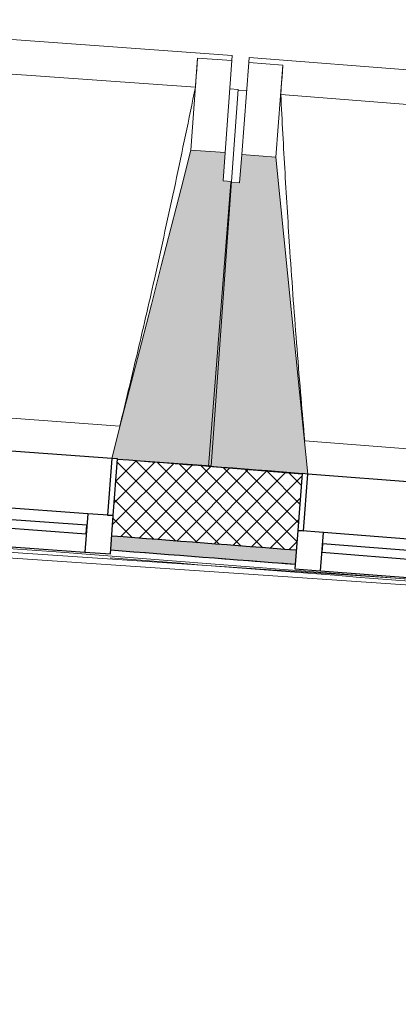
# Model space of a CAD drawing. Header units: millimetres. Extents: x -24070 to 30874, y -36590 to 4541.
# Tile 46 of 64: x -11094 to -10429, y -15450 to -13721. Entities that reach past the tile are written whole.
import ezdxf

# ---------------------------------------------------------------- set-up
doc = ezdxf.new("R2010")
doc.units = ezdxf.units.MM
for name, color, linetype, lineweight in [('A-FLOR-HRAL', 7, 'Continuous', 18), ('A-WALL', 7, 'Continuous', 25), ('A-WALL-PATT', 7, 'Continuous', 25), ('BATIEMENT', 7, 'Continuous', 18), ('BATIMENT', 7, 'Continuous', 25), ('FENETRES', 7, 'Continuous', 25)]:
    doc.layers.add(name, color=color, linetype=linetype, lineweight=lineweight)
doc.layers.add('A-GLAZ', color=7, linetype='Continuous', lineweight=25, true_color=0x5c63b1)

# ---------------------------------------------------------------- blocks, each defined once
blk = doc.blocks.new('XXX_VIDE FENETRE - 550-377501-2021_015_1111_DCE_1_50_N0 FINI_PLB_EFS')
at = {"layer": 'A-GLAZ'}
for p, q in [((240, -120), (-240, -120)), ((-240, -120), (-240, -135)), ((240, -135), (240, -120)), ((-240, -135), (240, -135))]:
    blk.add_line(p, q, dxfattribs=at)
at = {"layer": 'FENETRES'}
for p, q in [((-285, 0), (-285, -100)), ((-275, 0), (-285, 0)), ((275, 0), (-275, 0)), ((-275, -100), (-275, 0)), ((285, 0), (275, 0)), ((275, 0), (275, -100)), ((285, -100), (285, 0)), ((-285, -100), (-275, -100)), ((-240, -100), (-285, -100)), ((-285, -100), (-285, -167.5)), ((-240, -167.5), (-240, -100)), ((240, -100), (-240, -100)), ((240, -100), (240, -167.5)), ((285, -100), (240, -100)), ((275, -100), (285, -100)), ((285, -167.5), (285, -100)), ((-285, -167.5), (-240, -167.5)), ((-240, -167.5), (240, -167.5)), ((240, -167.5), (285, -167.5))]:
    blk.add_line(p, q, dxfattribs=at)
blk = doc.blocks.new('Garde-corps - Garde-corps-505703-2021_015_1111_DCE_1_50_N0 FINI_PLB_EFS')
at = {"layer": 'A-FLOR-HRAL'}
for p, q in [((-14288.8, -14452.6), (-9946.8, -14744.5)), ((-14003.6, -14461.4), (-10204.3, -14716.8)), ((-10933.7, -14652.5), (-10909.1, -14654.3))]:
    blk.add_line(p, q, dxfattribs=at)
for radius, start, end in [(137273, 85.24477, 87.064083), (137283.1, 85.524362, 85.642176), (137269.6, 85.246202, 85.659974)]:
    blk.add_arc((-21322.9, -151541.9), radius, start, end, dxfattribs=at)
blk = doc.blocks.new('B02_ARC_rvt-1-2021_015_1111_DCE_1_50_N0 FINI_PLB_EFS')
at = {"layer": 'A-WALL-PATT', "lineweight": 18}
h = blk.add_hatch(dxfattribs=at)
h.set_pattern_fill('FP_1', color=256, style=0, pattern_type=2)
h.set_pattern_definition([(45, (0, 0), (-17.67767, 17.67767), []), (135, (0, 0), (-17.67767, -17.67767), [])])
h.paths.add_polyline_path([(-2612.4, -15514.6), (-2594.6, -15381.2), (-2906.6, -15338.2), (-2924.2, -15472), (-2739.1, -15497.2)])
h.paths.add_polyline_path([(-3489.2, -15396.8), (-3471.6, -15263), (-3794.6, -15221.1), (-3811.3, -15355), (-3493.4, -15396.3)])
h.paths.add_polyline_path([(-4376.8, -15283.5), (-4360.1, -15149.5), (-4683.3, -15109.7), (-4698.3, -15243.9), (-4380.8, -15283)])
h.paths.add_polyline_path([(-5264.3, -15176.1), (-5249.3, -15041.9), (-5572.8, -15004.2), (-5587.8, -15138.4), (-5268.1, -15175.6)])
h.paths.add_polyline_path([(-6154.1, -15074.2), (-6139.2, -14940), (-6462.9, -14904.4), (-6477, -15038.7), (-6157.7, -15073.8)])
h.paths.add_polyline_path([(-7043.8, -14978.3), (-7030.1, -14843.9), (-7353.6, -14810.5), (-7366.9, -14944.9), (-7047.2, -14977.9)])
h.paths.add_polyline_path([(-7934, -14888.1), (-7921.1, -14753.7), (-8245, -14722.6), (-8256.4, -14856.9), (-7937.2, -14887.8)])
h.paths.add_polyline_path([(-8824, -14803.8), (-8812.5, -14669.3), (-9136.9, -14640.1), (-9148.3, -14774.6), (-8826.9, -14803.6)])
h.paths.add_polyline_path([(-9716.2, -14725.2), (-9704.9, -14590.7), (-10029.3, -14563.6), (-10039.9, -14698.1), (-9718.9, -14725)])
h.paths.add_polyline_path([(-10608, -14652.5), (-10597.7, -14517.9), (-10922.2, -14492.9), (-10931.9, -14627.5), (-10610.6, -14652.3)])
h.paths.add_polyline_path([(-11500.3, -14585.6), (-11490.9, -14450.9), (-11815.5, -14428), (-11823.4, -14562.8), (-11502.7, -14585.4)])
h.paths.add_polyline_path([(-12392.2, -14524.5), (-12384.2, -14389.7), (-12709.2, -14368.9), (-12717.2, -14503.7), (-12394.2, -14524.4)])
h.paths.add_polyline_path([(-13286.1, -14469.2), (-13278.2, -14334.4), (-13603.3, -14315.7), (-13610.4, -14450.5), (-13288, -14469.1)])
h.paths.add_polyline_path([(-14179.6, -14419.7), (-14172.5, -14284.9), (-14497.7, -14268.3), (-14503.9, -14403.2), (-14181.3, -14419.6)])
h.paths.add_polyline_path([(-15073.3, -14376.1), (-15067.1, -14241.2), (-15392.5, -14226.8), (-15397.8, -14361.7), (-15074.8, -14376)])
h.paths.add_polyline_path([(-15967.3, -14338.3), (-15962, -14203.4), (-16287.4, -14191), (-16291.9, -14326), (-15968.6, -14338.2)])
h.paths.add_polyline_path([(-16861.5, -14306.3), (-16857.1, -14171.3), (-17182.6, -14161.1), (-17186.2, -14296.1), (-16862.6, -14306.2)])
h.paths.add_polyline_path([(-17755.9, -14280.1), (-17752.4, -14145.2), (-18078, -14137.1), (-18080.6, -14272.1), (-17756.8, -14280.1)])
h.paths.add_polyline_path([(-18650.5, -14259.8), (-18647.8, -14124.8), (-18973.4, -14118.9), (-18974.8, -14253.9), (-18651.1, -14259.8)])
h.paths.add_polyline_path([(-23343, -14248.6), (-23124.3, -14245.6), (-23126, -14110.6), (-23345.1, -14113.6), (-23343, -14247.7)])
h.paths.add_polyline_path([(-19545.2, -14245.3), (-19543.4, -14110.3), (-19869, -14106.5), (-19869.7, -14241.5), (-19545.6, -14245.3)])
h.paths.add_polyline_path([(-22554.3, -14239.3), (-22229.5, -14236.8), (-22230.4, -14101.8), (-22556, -14104.3), (-22554.3, -14237.9)])
h.paths.add_polyline_path([(-20439.9, -14236.6), (-20439, -14101.6), (-20764.7, -14099.9), (-20764.7, -14234.9), (-20440.2, -14236.6)])
h.paths.add_polyline_path([(-21659.5, -14234.2), (-21334.7, -14233.8), (-21334.7, -14098.8), (-21660.4, -14099.2), (-21659.5, -14233.9)])
at = {"layer": 'A-WALL-PATT', "true_color": 0xdadada}
h = blk.add_hatch(color=254, dxfattribs=at)
h.paths.add_polyline_path([(-2615.8, -15539.3), (-2612.4, -15514.6), (-2924.2, -15472), (-2927.5, -15496.8), (-2739.1, -15522.4)])
h.paths.add_polyline_path([(-3492.5, -15421.6), (-3489.2, -15396.8), (-3811.3, -15355), (-3814.4, -15379.8), (-3493.4, -15421.5)])
h.paths.add_polyline_path([(-4379.9, -15308.3), (-4376.8, -15283.5), (-4500.5, -15268.2), (-4503.4, -15293), (-4380.8, -15308.2)])
h.paths.add_polyline_path([(-4572.9, -15284.4), (-4570, -15259.6), (-4698.3, -15243.9), (-4701.1, -15268.7), (-4579.1, -15283.7)])
h.paths.add_polyline_path([(-5267, -15200.9), (-5264.3, -15176.1), (-5587.8, -15138.4), (-5590.5, -15163.2), (-5268.1, -15200.8)])
h.paths.add_polyline_path([(-6156.9, -15099.1), (-6154.1, -15074.2), (-6477, -15038.7), (-6479.6, -15063.6), (-6157.7, -15099)])
h.paths.add_polyline_path([(-7046.4, -15003.1), (-7043.8, -14978.3), (-7366.9, -14944.9), (-7369.3, -14969.7), (-7047.2, -15003)])
h.paths.add_polyline_path([(-7936.5, -14913), (-7934, -14888.1), (-8256.4, -14856.9), (-8258.5, -14881.8), (-7937.2, -14912.9)])
h.paths.add_polyline_path([(-8826.1, -14828.7), (-8824, -14803.8), (-9148.3, -14774.6), (-9150.4, -14799.5), (-8826.9, -14828.7)])
h.paths.add_polyline_path([(-9718.3, -14750.1), (-9716.2, -14725.2), (-9847.3, -14714.2), (-9849.8, -14739), (-9718.9, -14750.1)])
h.paths.add_polyline_path([(-9919.5, -14733.2), (-9917.1, -14708.3), (-10039.9, -14698.1), (-10041.8, -14723.1), (-9925.8, -14732.7)])
h.paths.add_polyline_path([(-10610, -14677.4), (-10608, -14652.5), (-10931.9, -14627.5), (-10933.7, -14652.5), (-10610.6, -14677.4)])
h.paths.add_polyline_path([(-11502.1, -14610.5), (-11500.3, -14585.6), (-11823.4, -14562.8), (-11824.9, -14587.7), (-11502.7, -14610.5)])
h.paths.add_polyline_path([(-12393.6, -14549.5), (-12392.2, -14524.5), (-12717.2, -14503.7), (-12718.6, -14528.7), (-12394.2, -14549.4)])
h.paths.add_polyline_path([(-13287.6, -14494.1), (-13286.1, -14469.2), (-13610.4, -14450.5), (-13611.7, -14475.5), (-13288, -14494.1)])
h.paths.add_polyline_path([(-14180.9, -14444.7), (-14179.6, -14419.7), (-14311.6, -14412.9), (-14313.7, -14437.8), (-14181.3, -14444.7)])
h.paths.add_polyline_path([(-14383.6, -14434.3), (-14381.6, -14409.3), (-14503.9, -14403.2), (-14505.1, -14428.2), (-14389.9, -14433.9)])
h.paths.add_polyline_path([(-15074.4, -14401), (-15073.3, -14376.1), (-15397.8, -14361.7), (-15398.8, -14386.7), (-15074.8, -14401)])
h.paths.add_polyline_path([(-15968.3, -14363.2), (-15967.3, -14338.3), (-16291.9, -14326), (-16292.7, -14351), (-15968.6, -14363.2)])
h.paths.add_polyline_path([(-16862.3, -14331.3), (-16861.5, -14306.3), (-17186.2, -14296.1), (-17186.8, -14321.1), (-16862.6, -14331.2)])
h.paths.add_polyline_path([(-17756.6, -14305.1), (-17755.9, -14280.1), (-18080.6, -14272.1), (-18081.1, -14297.1), (-17756.8, -14305.1)])
h.paths.add_polyline_path([(-18651, -14284.8), (-18650.5, -14259.8), (-18975.3, -14253.8), (-18975.6, -14278.8), (-18651.1, -14284.8)])
h.paths.add_polyline_path([(-23207.7, -14271.7), (-23124, -14270.6), (-23124.7, -14245.6), (-23208, -14246.7), (-23207.7, -14271.5)])
h.paths.add_polyline_path([(-19545.5, -14270.3), (-19545.6, -14245.3), (-19870, -14241.5), (-19869.7, -14266.5), (-19545.6, -14270.3)])
h.paths.add_polyline_path([(-22554, -14264.3), (-22229.4, -14261.8), (-22229.8, -14236.8), (-22554.3, -14239.3)])
h.paths.add_polyline_path([(-20440.1, -14261.6), (-20440.2, -14236.6), (-20764.7, -14234.9), (-20764.7, -14259.9), (-20440.2, -14261.6)])
h.paths.add_polyline_path([(-21659.4, -14259.2), (-21334.8, -14258.8), (-21334.8, -14233.8), (-21659.5, -14234.2)])
at = {"layer": 'A-WALL'}
blk.add_arc((-21322.9, -151541.9), 137308.1, 85.524359, 85.659891, dxfattribs=at)
at = {"layer": 'BATIEMENT', "lineweight": 25}
for radius, start, end in [(137443.1, 85.524338, 85.660104), (137283.1, 85.524362, 85.659852)]:
    blk.add_arc((-21322.9, -151541.9), radius, start, end, dxfattribs=at)
at = {"layer": 'BATIEMENT', "lineweight": 18}
blk.add_blockref('Garde-corps - Garde-corps-505703-2021_015_1111_DCE_1_50_N0 FINI_PLB_EFS', (0, 0), dxfattribs=at)
at = {"layer": 'FENETRES', "lineweight": 18}
for p, rotation in [((-11206.3, -14471.4), 355.8761407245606), ((-10313.3, -14540.2), 355.5030743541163)]:
    blk.add_blockref('XXX_VIDE FENETRE - 550-377501-2021_015_1111_DCE_1_50_N0 FINI_PLB_EFS', p, dxfattribs=dict(at, rotation=rotation))
blk = doc.blocks.new('B02_DC_STR_rvt-1-2021_015_1111_DCE_1_50_N0 FINI_PLB_EFS')
at = {"layer": 'BATIMENT', "lineweight": 5, "true_color": 0x787878}
for points in [[(-10757.6, -14504.4), (-10721.5, -14004.8), (-10736.5, -14003.7), (-10732.9, -13953.9), (-10792.8, -13949.6), (-10931.9, -14491.2), (-10922.1, -14491.9), (-10922.1, -14492.6), (-10862.4, -14496.9)], [(-10587.6, -14518.7), (-10644, -13962.3), (-10703.8, -13957.6), (-10707.8, -14007.4), (-10722.7, -14006.3), (-10762, -14505.6), (-10597.5, -14518.6), (-10597.4, -14517.9), (-10594.6, -14518.1)]]:
    blk.add_hatch(color=8, dxfattribs=at).paths.add_polyline_path(points)
at = {"layer": 'BATIEMENT'}
for p, q in [((-10732.9, -13953.9), (-10792.8, -13949.6)), ((-10736.5, -14003.7), (-10732.9, -13953.9)), ((-10703.8, -13957.6), (-10707.8, -14007.4)), ((-10644, -13962.3), (-10703.8, -13957.6)), ((-10722.7, -14006.3), (-10762, -14505.6)), ((-10757.6, -14504.4), (-10721.5, -14004.8)), ((-10721.5, -14004.8), (-10736.5, -14003.7)), ((-10707.8, -14007.4), (-10722.7, -14006.3)), ((-10922.2, -14492.6), (-10757.6, -14504.4)), ((-10762, -14505.6), (-10597.5, -14518.6))]:
    blk.add_line(p, q, dxfattribs=at)
at = {"layer": 'BATIEMENT', "flags": 128}
for points in [[(-10792.8, -13949.6), (-10810.2, -14017.3), (-10827.6, -14085.1), (-10845, -14152.9), (-10862.4, -14220.7), (-10879.8, -14288.5), (-10897.3, -14356.3), (-10914.7, -14424.1), (-10931.9, -14491.2)], [(-10587.6, -14518.7), (-10594.6, -14449.7), (-10601.6, -14380.1), (-10608.7, -14310.5), (-10615.8, -14240.8), (-10622.8, -14171.2), (-10629.9, -14101.6), (-10637, -14031.9), (-10644, -13962.3)]]:
    blk.add_lwpolyline(points, dxfattribs=at)
at = {"layer": 'BATIMENT', "lineweight": 18}
for p, q in [((-10720.6, -13783.2), (-11588.3, -13720.6)), ((-10785, -13839.3), (-11532.6, -13785.4)), ((-10781.1, -13787.9), (-10792.8, -13949.6)), ((-10781.1, -13787.9), (-10721.2, -13792.2)), ((-10781.1, -13788.1), (-10781.1, -13787.9)), ((-10721.2, -13792.2), (-10732.9, -13953.9)), ((-10720.6, -13783.2), (-10721.2, -13792.2)), ((-10703.8, -13957.6), (-10691.1, -13796)), ((-10691.1, -13796), (-10690.4, -13787)), ((-10691.1, -13796), (-10631.3, -13800.7)), ((-9823.1, -13855.2), (-10690.4, -13787)), ((-10644, -13962.3), (-10631.3, -13800.7)), ((-10631.3, -13800.7), (-10631.3, -13801)), ((-10709.9, -13843.1), (-10724.8, -13842.1)), ((-10709.9, -13843.1), (-10721.5, -14004.8)), ((-10695, -13845.8), (-10710, -13844.7)), ((-9887.9, -13910.9), (-10635.1, -13852.1)), ((-11486.7, -14393.2), (-10917.7, -14434.2)), ((-10593.1, -14460.2), (-10024.4, -14505))]:
    blk.add_line(p, q, dxfattribs=at)
at = {"layer": 'BATIMENT', "lineweight": 18, "flags": 128}
for points in [[(-10785, -13839.3), (-10784.3, -13829.1), (-10783.5, -13818.8), (-10782.7, -13808.6), (-10781.9, -13798.4), (-10781.1, -13788.1)], [(-10631.3, -13801), (-10632.1, -13811.2), (-10632.8, -13821.4), (-10633.6, -13831.7), (-10634.4, -13841.9), (-10635.1, -13852.1)]]:
    blk.add_lwpolyline(points, dxfattribs=at)
at = {"layer": 'BATIMENT', "lineweight": 18}
for points, knots in [([(-10917.8, -14434.3), (-10907.7, -14393.2), (-10892.5, -14329.8), (-10872.4, -14243.7), (-10855.8, -14170.9), (-10838.4, -14092.3), (-10814.1, -13979.9), (-10796.5, -13895.6), (-10785, -13839.3)], [0.0183438, 0.0183438, 0.0183438, 0.0183438, 0.2222222, 0.3333333, 0.4444444, 0.5833333, 0.7222222, 1, 1, 1, 1]), ([(-10635.1, -13852.1), (-10632.8, -13898), (-10629.1, -13966.9), (-10623.6, -14058.6), (-10618.8, -14133.2), (-10613.2, -14213.5), (-10606.7, -14299.5), (-10600, -14381.8), (-10595.3, -14435.4), (-10593, -14460.2)], [0, 0, 0, 0, 0.2222222, 0.3333333, 0.4444444, 0.5833333, 0.7222222, 0.8611111, 0.9816328, 0.9816328, 0.9816328, 0.9816328])]:
    blk.add_open_spline(points, degree=3, knots=knots, dxfattribs=at)

msp = doc.modelspace()

# ---------------------------------------------------------------- block references
at = {"lineweight": 5}
for name in ['B02_DC_STR_rvt-1-2021_015_1111_DCE_1_50_N0 FINI_PLB_EFS', 'B02_ARC_rvt-1-2021_015_1111_DCE_1_50_N0 FINI_PLB_EFS']:
    msp.add_blockref(name, (0, 0), dxfattribs=at)

doc.saveas('drawing.dxf')
